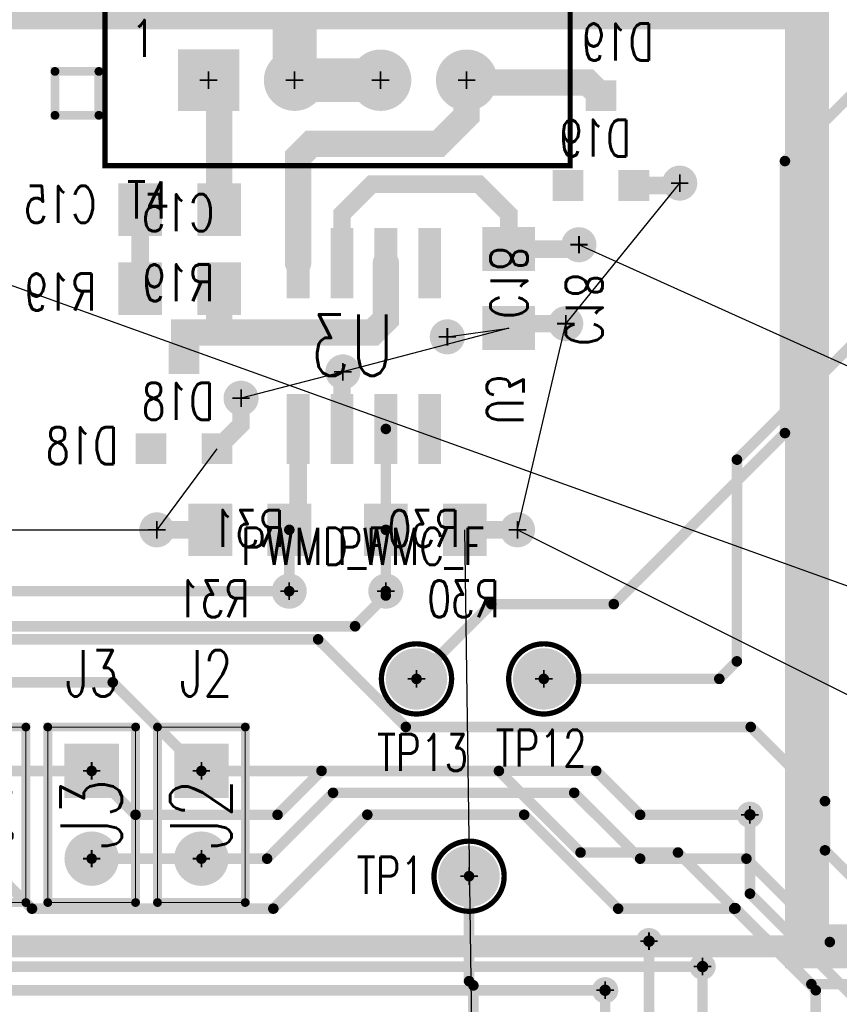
# Model space of a CAD drawing. Extents: x -4.8 to 11.7, y -3.6 to 8.1.
# Tile 33 of 53: x 1.7 to 2.6, y 1.9 to 3.1. Entities that reach past the tile are written whole.
import ezdxf

# ---------------------------------------------------------------- set-up
doc = ezdxf.new("R2010")
doc.units = 0
for name, pattern in [('SIG_1', [2, 1, 1]), ('SIG_104', [2, 1, 1]), ('SIG_120', [2, 1, 1]), ('SIG_121', [2, 1, 1]), ('SIG_125', [2, 1, 1]), ('SIG_127', [2, 1, 1]), ('SIG_128', [2, 1, 1]), ('SIG_129', [2, 1, 1]), ('SIG_151', [2, 1, 1]), ('SIG_152', [2, 1, 1]), ('SIG_20', [2, 1, 1]), ('SIG_21', [2, 1, 1]), ('SIG_22', [2, 1, 1]), ('SIG_23', [2, 1, 1]), ('SIG_25', [2, 1, 1]), ('SIG_26', [2, 1, 1]), ('SIG_41', [2, 1, 1]), ('SIG_44', [2, 1, 1]), ('SIG_50', [2, 1, 1]), ('SIG_52', [2, 1, 1])]:
    doc.linetypes.add(name, pattern=pattern)
for name, color, linetype in [('2D_LINE_02', 231, 'CONTINUOUS'), ('2D_LINE_03', 112, 'CONTINUOUS'), ('DRIL_NPLTE_THRU_01', 16, 'CONTINUOUS'), ('DRIL_NPLTE_THRU_04', 176, 'CONTINUOUS'), ('DRIL_PLTE_THRU_01', 16, 'CONTINUOUS'), ('DRIL_PLTE_THRU_04', 176, 'CONTINUOUS'), ('DRIL_SYMBOL', 254, 'CONTINUOUS'), ('LINK_00', 2, 'CONTINUOUS'), ('PADS_BOT', 5, 'CONTINUOUS'), ('PADS_INNER', 1, 'CONTINUOUS'), ('PADS_TOP', 1, 'CONTINUOUS'), ('PART_NAME_123', 255, 'CONTINUOUS'), ('PART_NAME_124', 6, 'CONTINUOUS'), ('PART_NAME_129', 2, 'CONTINUOUS'), ('PART_NAME_130', 106, 'CONTINUOUS'), ('PART_TOP_2DLINE_123', 255, 'CONTINUOUS'), ('PART_TOP_2DLINE_129', 2, 'CONTINUOUS'), ('PART_TOP_COPPER_123', 255, 'CONTINUOUS'), ('PART_TOP_TEXT_129', 2, 'CONTINUOUS'), ('TRACE_01', 1, 'CONTINUOUS'), ('TRACE_04', 5, 'CONTINUOUS'), ('VIAPTS', 56, 'CONTINUOUS')]:
    doc.layers.add(name, color=color, linetype=linetype)
doc.styles.add('W0$001', font='simplex', dxfattribs={"width": 0.75})
doc.styles.add('W0$006', font='simplex', dxfattribs={"width": 0.75})
doc.styles.add('W0$008', font='simplex', dxfattribs={"width": 0.75})

# ---------------------------------------------------------------- blocks, each defined once
blk = doc.blocks.new('DRAWING_169')
at = {"layer": '2D_LINE_03', "const_width": 0.025}
blk.add_lwpolyline([(0.02, 0), (-1.2255, 0), (-1.2255, 0.95), (3.2, 0.95), (3.2, 0.85), (4.1, 0.85), (4.1, 0.4), (4.15, 0.4), (4.15, -1.145), (3.74, -1.145), (3.74, 0.45), (0.02, 0.45)], close=True, dxfattribs=at)
blk = doc.blocks.new('SMOOTH_0$05')
at = {"const_width": 0.025}
blk.add_lwpolyline([(-0.0125, 0, 1), (0.0125, 0, 1)], format="xyb", close=True, dxfattribs=at)
blk = doc.blocks.new('DRAWING_276')
at = {"layer": '2D_LINE_02', "const_width": 0.05}
blk.add_lwpolyline([(0.0746, 0.0502), (4.145, 0.0502), (4.145, -0.675), (3.4351, -0.675), (3.4351, -0.9951), (3.57, -0.9951), (3.57, -4.45), (2.89, -4.45), (2.89, -3.38), (0.0746, -3.38)], close=True, dxfattribs=at)
at = {"layer": '2D_LINE_02'}
for p in [(2.89, -3.38), (2.89, -4.45)]:
    blk.add_blockref('SMOOTH_0$05', p, dxfattribs=at)
blk = doc.blocks.new('DRIL_HOLE_0')
blk.add_lwpolyline([(0, 0, 1), (0, 0, 1)], format="xyb", close=True)
blk = doc.blocks.new('PAD_0')
blk.add_lwpolyline([(0, 0, 1), (0, 0, 1)], format="xyb", close=True)
blk = doc.blocks.new('PAD_13')
at = {"const_width": 0.035}
blk.add_lwpolyline([(-0.0175, 0), (0.0175, 0)], dxfattribs=at)
blk = doc.blocks.new('STK_BOT_24')
at = {"layer": 'DRIL_NPLTE_THRU_01'}
blk.add_blockref('DRIL_HOLE_0', (0, 0), dxfattribs=at)
at = {"layer": 'DRIL_NPLTE_THRU_04'}
blk.add_blockref('DRIL_HOLE_0', (0, 0), dxfattribs=at)
at = {"layer": 'PADS_BOT'}
blk.add_blockref('PAD_13', (0, 0), dxfattribs=at)
at = {"layer": 'PADS_INNER'}
blk.add_blockref('PAD_0', (0, 0), dxfattribs=at)
at = {"layer": 'PADS_TOP'}
blk.add_blockref('PAD_0', (0, 0), dxfattribs=at)
blk = doc.blocks.new('SYM_BOT_18')
for p in [(0, 0.05), (-0.0375, -0.0525), (0.0375, -0.0525)]:
    blk.add_blockref('STK_BOT_24', p)
blk = doc.blocks.new('PART_BOT_10')
blk.add_blockref('SYM_BOT_18', (0, 0))
at = {"layer": 'PART_NAME_124', "style": 'W0$006', "width": 0.75}
blk.add_text('D19', height=0.042, dxfattribs=at).set_placement((-0.06, 0.09))
at = {"layer": 'PART_NAME_130', "style": 'W0$001', "width": 0.75}
blk.add_text('D19', height=0.042, dxfattribs=at).set_placement((-0.0343, -0.0195))
blk = doc.blocks.new('PAD_2')
at = {"const_width": 0.05}
blk.add_lwpolyline([(-0.03, 0), (0.03, 0)], dxfattribs=at)
blk = doc.blocks.new('STK_BOT_29')
at = {"layer": 'DRIL_NPLTE_THRU_01'}
blk.add_blockref('DRIL_HOLE_0', (0, 0), dxfattribs=at)
at = {"layer": 'DRIL_NPLTE_THRU_04'}
blk.add_blockref('DRIL_HOLE_0', (0, 0), dxfattribs=at)
at = {"layer": 'PADS_BOT', "rotation": 90}
blk.add_blockref('PAD_2', (0, 0), dxfattribs=at)
at = {"layer": 'PADS_INNER'}
blk.add_blockref('PAD_0', (0, 0), dxfattribs=at)
at = {"layer": 'PADS_TOP'}
blk.add_blockref('PAD_0', (0, 0), dxfattribs=at)
blk = doc.blocks.new('SYM_BOT_27')
for p in [(-0.045, 0), (0.045, 0)]:
    blk.add_blockref('STK_BOT_29', p)
blk = doc.blocks.new('PART_BOT_19')
blk.add_blockref('SYM_BOT_27', (0, 0))
at = {"layer": 'PART_NAME_124', "style": 'W0$006', "width": 0.75}
blk.add_text('R19', height=0.042, rotation=180, dxfattribs=at).set_placement((-0.095, 0.025))
at = {"layer": 'PART_NAME_130', "style": 'W0$001', "width": 0.75}
blk.add_text('R19', height=0.042, rotation=180, dxfattribs=at).set_placement((0.0393, 0.0145))
blk = doc.blocks.new('SYM_BOT_20')
for p in [(-0.045, 0), (0.045, 0)]:
    blk.add_blockref('STK_BOT_29', p)
blk = doc.blocks.new('PART_BOT_32')
blk.add_blockref('SYM_BOT_20', (0, 0))
at = {"layer": 'PART_NAME_124', "style": 'W0$006', "width": 0.75}
blk.add_text('C15', height=0.042, rotation=180, dxfattribs=at).set_placement((-0.095, 0.015))
at = {"layer": 'PART_NAME_130', "style": 'W0$001', "width": 0.75}
blk.add_text('C15', height=0.042, rotation=180, dxfattribs=at).set_placement((0.0393, 0.0245))
blk = doc.blocks.new('PART_BOT_34')
blk.add_blockref('SYM_BOT_18', (0, 0))
at = {"layer": 'PART_NAME_124', "style": 'W0$006', "width": 0.75}
blk.add_text('D18', height=0.042, dxfattribs=at).set_placement((0.075, -0.07))
at = {"layer": 'PART_NAME_130', "style": 'W0$001', "width": 0.75}
blk.add_text('D18', height=0.042, dxfattribs=at).set_placement((-0.0343, -0.0195))
blk = doc.blocks.new('SMOOTH_0$001')
at = {"const_width": 0.0005}
blk.add_lwpolyline([(-0.00025, 0, 1), (0.00025, 0, 1)], format="xyb", close=True, dxfattribs=at)
blk = doc.blocks.new('SMOOTH_0$01')
at = {"const_width": 0.005}
blk.add_lwpolyline([(-0.0025, 0, 1), (0.0025, 0, 1)], format="xyb", close=True, dxfattribs=at)
blk = doc.blocks.new('SMOOTH_0$006')
at = {"const_width": 0.003}
blk.add_lwpolyline([(-0.0015, 0, 1), (0.0015, 0, 1)], format="xyb", close=True, dxfattribs=at)
blk = doc.blocks.new('PART_BODY_TOP_180')
at = {"layer": 'PART_TOP_2DLINE_123', "const_width": 0.006}
blk.add_lwpolyline([(-0.265, 0.245), (0.265, 0.245), (0.265, -0.245), (-0.265, -0.245)], close=True, dxfattribs=at)
at = {"layer": 'PART_TOP_2DLINE_129', "const_width": 0.001}
blk.add_lwpolyline([(-0.265, 0.245), (0.265, 0.245), (0.265, -0.245), (-0.265, -0.245)], close=True, dxfattribs=at)
at = {"layer": 'PART_TOP_COPPER_123', "const_width": 0.01}
blk.add_lwpolyline([(-0.322, -0.1375), (-0.272, -0.1375), (-0.272, -0.1875), (-0.322, -0.1875)], close=True, dxfattribs=at)
at = {"layer": 'PART_TOP_2DLINE_123'}
for p in [(-0.265, 0.245), (0.265, 0.245), (-0.265, -0.245), (0.265, -0.245)]:
    blk.add_blockref('SMOOTH_0$006', p, dxfattribs=at)
at = {"layer": 'PART_TOP_2DLINE_129'}
for p in [(-0.265, 0.245), (0.265, 0.245), (-0.265, -0.245), (0.265, -0.245)]:
    blk.add_blockref('SMOOTH_0$001', p, dxfattribs=at)
at = {"layer": 'PART_TOP_COPPER_123'}
for p in [(-0.322, -0.1375), (-0.272, -0.1375), (-0.322, -0.1875), (-0.272, -0.1875)]:
    blk.add_blockref('SMOOTH_0$01', p, dxfattribs=at)
at = {"layer": 'PART_TOP_TEXT_129', "style": 'W0$001', "width": 0.75}
blk.add_text('1', height=0.042, dxfattribs=at).set_placement((-0.235, -0.1209))
blk = doc.blocks.new('DRIL_SYMBOL_0$04')
at = {"layer": 'DRIL_SYMBOL', "const_width": 0.002}
for points in [[(-0.01, 0), (0.01, 0)], [(0, -0.01), (0, 0.01)]]:
    blk.add_lwpolyline(points, dxfattribs=at)
blk = doc.blocks.new('DRIL_HOLE_0$04')
at = {"const_width": 0.02}
blk.add_lwpolyline([(-0.01, 0, 1), (0.01, 0, 1)], format="xyb", close=True, dxfattribs=at)
blk.add_blockref('DRIL_SYMBOL_0$04', (0, 0))
blk = doc.blocks.new('PAD_3')
at = {"const_width": 0.035}
blk.add_lwpolyline([(0, -0.0175, 1), (0, 0.0175, 1)], format="xyb", close=True, dxfattribs=at)
blk = doc.blocks.new('PAD_23')
at = {"const_width": 0.07}
blk.add_lwpolyline([(-0.035, 0), (0.035, 0)], dxfattribs=at)
blk = doc.blocks.new('STK_TOP_17')
at = {"layer": 'DRIL_PLTE_THRU_01'}
blk.add_blockref('DRIL_HOLE_0$04', (0, 0), dxfattribs=at)
at = {"layer": 'DRIL_PLTE_THRU_04'}
blk.add_blockref('DRIL_HOLE_0$04', (0, 0), dxfattribs=at)
at = {"layer": 'PADS_BOT'}
blk.add_blockref('PAD_23', (0, 0), dxfattribs=at)
at = {"layer": 'PADS_INNER'}
blk.add_blockref('PAD_3', (0, 0), dxfattribs=at)
at = {"layer": 'PADS_TOP'}
blk.add_blockref('PAD_23', (0, 0), dxfattribs=at)
blk = doc.blocks.new('STK_TOP_16')
at = {"layer": 'DRIL_PLTE_THRU_01'}
blk.add_blockref('DRIL_HOLE_0$04', (0, 0), dxfattribs=at)
at = {"layer": 'DRIL_PLTE_THRU_04'}
blk.add_blockref('DRIL_HOLE_0$04', (0, 0), dxfattribs=at)
at = {"layer": 'PADS_BOT'}
blk.add_blockref('PAD_3', (0, 0), dxfattribs=at)
at = {"layer": 'PADS_INNER'}
blk.add_blockref('PAD_3', (0, 0), dxfattribs=at)
at = {"layer": 'PADS_TOP'}
blk.add_blockref('PAD_3', (0, 0), dxfattribs=at)
blk = doc.blocks.new('SYM_TOP_13')
for name, p in [('PART_BODY_TOP_180', (0, 0)), ('STK_TOP_16', (-0.147, 0.1475)), ('STK_TOP_16', (-0.049, 0.1475)), ('STK_TOP_16', (0.049, 0.1475)), ('STK_TOP_16', (0.147, 0.1475)), ('STK_TOP_17', (-0.147, -0.1475)), ('STK_TOP_16', (-0.049, -0.1475)), ('STK_TOP_16', (0.049, -0.1475)), ('STK_TOP_16', (0.147, -0.1475))]:
    blk.add_blockref(name, p)
blk = doc.blocks.new('PART_TOP_35')
blk.add_blockref('SYM_TOP_13', (0, 0))
at = {"layer": 'PART_NAME_123', "style": 'W0$006', "width": 0.75}
blk.add_text('T4', height=0.042, dxfattribs=at).set_placement((-0.24, -0.305))
at = {"layer": 'PART_NAME_129', "style": 'W0$001', "width": 0.75}
blk.add_text('T4', height=0.07, dxfattribs=at).set_placement((-0.035, -0.03))
blk = doc.blocks.new('PAD_25')
at = {"const_width": 0.026}
blk.add_lwpolyline([(-0.04, 0), (0.04, 0)], dxfattribs=at)
blk = doc.blocks.new('STK_BOT_14')
at = {"layer": 'DRIL_NPLTE_THRU_01'}
blk.add_blockref('DRIL_HOLE_0', (0, 0), dxfattribs=at)
at = {"layer": 'DRIL_NPLTE_THRU_04'}
blk.add_blockref('DRIL_HOLE_0', (0, 0), dxfattribs=at)
at = {"layer": 'PADS_BOT'}
blk.add_blockref('PAD_25', (0, 0), dxfattribs=at)
at = {"layer": 'PADS_INNER'}
blk.add_blockref('PAD_0', (0, 0), dxfattribs=at)
at = {"layer": 'PADS_TOP'}
blk.add_blockref('PAD_0', (0, 0), dxfattribs=at)
blk = doc.blocks.new('SYM_BOT_11')
for p in [(-0.095, 0.075), (0.094, 0.075), (-0.095, 0.025), (0.094, 0.025), (-0.095, -0.025), (0.094, -0.025), (-0.095, -0.075), (0.094, -0.075)]:
    blk.add_blockref('STK_BOT_14', p)
blk = doc.blocks.new('PART_BOT_37')
blk.add_blockref('SYM_BOT_11', (0, 0))
at = {"layer": 'PART_NAME_124', "style": 'W0$006', "width": 0.75}
blk.add_text('U3', height=0.042, dxfattribs=at).set_placement((-0.09, 0.14))
at = {"layer": 'PART_NAME_130', "style": 'W0$001', "width": 0.75}
blk.add_text('U3', height=0.07, rotation=270, dxfattribs=at).set_placement((-0.0345, 0.0343))
blk = doc.blocks.new('PART_BOT_57')
blk.add_blockref('SYM_BOT_20', (0, 0))
at = {"layer": 'PART_NAME_124', "style": 'W0$006', "width": 0.75}
blk.add_text('C18', height=0.042, dxfattribs=at).set_placement((-0.065, 0.065))
at = {"layer": 'PART_NAME_130', "style": 'W0$001', "width": 0.75}
blk.add_text('C18', height=0.042, dxfattribs=at).set_placement((-0.0345, -0.0207))
blk = doc.blocks.new('PART_BOT_81')
blk.add_blockref('SYM_BOT_27', (0, 0))
at = {"layer": 'PART_NAME_124', "style": 'W0$006', "width": 0.75}
blk.add_text('R30', height=0.042, dxfattribs=at).set_placement((-0.0847, -0.0997))
at = {"layer": 'PART_NAME_130', "style": 'W0$001', "width": 0.75}
blk.add_text('R30', height=0.042, dxfattribs=at).set_placement((-0.0393, -0.0195))
blk = doc.blocks.new('PART_BOT_82')
blk.add_blockref('SYM_BOT_27', (0, 0))
at = {"layer": 'PART_NAME_124', "style": 'W0$006', "width": 0.75}
blk.add_text('R31', height=0.042, rotation=180, dxfattribs=at).set_placement((-0.0003, 0.0997))
at = {"layer": 'PART_NAME_130', "style": 'W0$001', "width": 0.75}
blk.add_text('R31', height=0.042, rotation=180, dxfattribs=at).set_placement((0.0393, 0.0195))
blk = doc.blocks.new('PART_BODY_TOP_184')
at = {"layer": 'PART_TOP_2DLINE_123', "const_width": 0.006}
blk.add_lwpolyline([(-0.04, 0, 1), (0.04, 0, 1)], format="xyb", close=True, dxfattribs=at)
blk = doc.blocks.new('DRIL_SYMBOL_0$043')
at = {"layer": 'DRIL_SYMBOL', "const_width": 0.002}
for points in [[(-0.01, 0), (0.01, 0)], [(0, -0.01), (0, 0.01)]]:
    blk.add_lwpolyline(points, dxfattribs=at)
blk = doc.blocks.new('DRIL_HOLE_0$043')
at = {"const_width": 0.0215}
blk.add_lwpolyline([(-0.01075, 0, 1), (0.01075, 0, 1)], format="xyb", close=True, dxfattribs=at)
blk.add_blockref('DRIL_SYMBOL_0$043', (0, 0))
blk = doc.blocks.new('STK_TOP_23')
at = {"layer": 'DRIL_PLTE_THRU_01'}
blk.add_blockref('DRIL_HOLE_0$043', (0, 0), dxfattribs=at)
at = {"layer": 'DRIL_PLTE_THRU_04'}
blk.add_blockref('DRIL_HOLE_0$043', (0, 0), dxfattribs=at)
at = {"layer": 'PADS_BOT'}
blk.add_blockref('PAD_3', (0, 0), dxfattribs=at)
at = {"layer": 'PADS_INNER'}
blk.add_blockref('PAD_3', (0, 0), dxfattribs=at)
at = {"layer": 'PADS_TOP'}
blk.add_blockref('PAD_3', (0, 0), dxfattribs=at)
blk = doc.blocks.new('SYM_TOP_17')
for name in ['PART_BODY_TOP_184', 'STK_TOP_23']:
    blk.add_blockref(name, (0, 0))
blk = doc.blocks.new('PART_TOP_88')
blk.add_blockref('SYM_TOP_17', (0, 0))
at = {"layer": 'PART_NAME_123', "style": 'W0$006', "width": 0.75}
blk.add_text('TP12', height=0.042, rotation=270, dxfattribs=at).set_placement((-0.1, 0.055))
blk = doc.blocks.new('PART_TOP_89')
blk.add_blockref('SYM_TOP_17', (0, 0))
at = {"layer": 'PART_NAME_123', "style": 'W0$006', "width": 0.75}
blk.add_text('TP13', height=0.042, rotation=270, dxfattribs=at).set_placement((-0.1049, 0.0451))
blk = doc.blocks.new('PART_BODY_TOP_208')
at = {"layer": 'PART_TOP_2DLINE_123', "const_width": 0.01}
blk.add_lwpolyline([(-0.05, -0.05), (-0.05, 0.05), (0.15, 0.05), (0.15, -0.05), (-0.05, -0.05)], dxfattribs=at)
at = {"layer": 'PART_TOP_2DLINE_129', "const_width": 0.001}
blk.add_lwpolyline([(-0.05, -0.05), (-0.05, 0.05), (0.15, 0.05), (0.15, -0.05), (-0.05, -0.05)], dxfattribs=at)
at = {"layer": 'PART_TOP_2DLINE_123'}
for p in [(-0.05, 0.05), (0.15, 0.05), (-0.05, -0.05), (-0.05, -0.05), (0.15, -0.05)]:
    blk.add_blockref('SMOOTH_0$01', p, dxfattribs=at)
at = {"layer": 'PART_TOP_2DLINE_129'}
for p in [(-0.05, 0.05), (0.15, 0.05), (-0.05, -0.05), (-0.05, -0.05), (0.15, -0.05)]:
    blk.add_blockref('SMOOTH_0$001', p, dxfattribs=at)
blk = doc.blocks.new('DRIL_SYMBOL_0$042')
at = {"layer": 'DRIL_SYMBOL', "const_width": 0.002}
for points in [[(-0.01, 0), (0.01, 0)], [(0, -0.01), (0, 0.01)]]:
    blk.add_lwpolyline(points, dxfattribs=at)
blk = doc.blocks.new('DRIL_HOLE_0$042')
at = {"const_width": 0.021}
blk.add_lwpolyline([(-0.0105, 0, 1), (0.0105, 0, 1)], format="xyb", close=True, dxfattribs=at)
blk.add_blockref('DRIL_SYMBOL_0$042', (0, 0))
blk = doc.blocks.new('PAD_75')
at = {"const_width": 0.031}
blk.add_lwpolyline([(0, -0.0155, 1), (0, 0.0155, 1)], format="xyb", close=True, dxfattribs=at)
blk = doc.blocks.new('PAD_76')
at = {"const_width": 0.062}
blk.add_lwpolyline([(-0.031, 0), (0.031, 0)], dxfattribs=at)
blk = doc.blocks.new('STK_TOP_53')
at = {"layer": 'DRIL_PLTE_THRU_01'}
blk.add_blockref('DRIL_HOLE_0$042', (0, 0), dxfattribs=at)
at = {"layer": 'DRIL_PLTE_THRU_04'}
blk.add_blockref('DRIL_HOLE_0$042', (0, 0), dxfattribs=at)
at = {"layer": 'PADS_BOT'}
blk.add_blockref('PAD_76', (0, 0), dxfattribs=at)
at = {"layer": 'PADS_INNER'}
blk.add_blockref('PAD_75', (0, 0), dxfattribs=at)
at = {"layer": 'PADS_TOP'}
blk.add_blockref('PAD_76', (0, 0), dxfattribs=at)
blk = doc.blocks.new('STK_TOP_54')
at = {"layer": 'DRIL_PLTE_THRU_01'}
blk.add_blockref('DRIL_HOLE_0$042', (0, 0), dxfattribs=at)
at = {"layer": 'DRIL_PLTE_THRU_04'}
blk.add_blockref('DRIL_HOLE_0$042', (0, 0), dxfattribs=at)
at = {"layer": 'PADS_BOT'}
blk.add_blockref('PAD_75', (0, 0), dxfattribs=at)
at = {"layer": 'PADS_INNER'}
blk.add_blockref('PAD_75', (0, 0), dxfattribs=at)
at = {"layer": 'PADS_TOP'}
blk.add_blockref('PAD_75', (0, 0), dxfattribs=at)
blk = doc.blocks.new('SYM_TOP_41')
for name, p in [('PART_BODY_TOP_208', (0, 0)), ('STK_TOP_53', (0, 0)), ('STK_TOP_54', (0.1, 0))]:
    blk.add_blockref(name, p)
blk = doc.blocks.new('PART_TOP_174')
blk.add_blockref('SYM_TOP_41', (0, 0))
at = {"layer": 'PART_NAME_123', "style": 'W0$008', "width": 0.75}
blk.add_text('J2', height=0.0525, rotation=90, dxfattribs=at).set_placement((-0.085, -0.025))
at = {"layer": 'PART_NAME_129', "style": 'W0$001', "width": 0.75}
blk.add_text('J2', height=0.07, rotation=180, dxfattribs=at).set_placement((0.0897, 0.0345))
blk = doc.blocks.new('PART_TOP_176')
blk.add_blockref('SYM_TOP_41', (0, 0))
at = {"layer": 'PART_NAME_123', "style": 'W0$008', "width": 0.75}
blk.add_text('J3', height=0.0525, rotation=90, dxfattribs=at).set_placement((-0.085, -0.03))
at = {"layer": 'PART_NAME_129', "style": 'W0$001', "width": 0.75}
blk.add_text('J3', height=0.07, rotation=180, dxfattribs=at).set_placement((0.0897, 0.0345))
blk = doc.blocks.new('PART_TOP_177')
blk.add_blockref('SYM_TOP_41', (0, 0))
at = {"layer": 'PART_NAME_123', "style": 'W0$008', "width": 0.75}
blk.add_text('J4', height=0.0525, rotation=90, dxfattribs=at).set_placement((-0.08, -0.03))
at = {"layer": 'PART_NAME_129', "style": 'W0$001', "width": 0.75}
blk.add_text('J4', height=0.07, rotation=180, dxfattribs=at).set_placement((0.0897, 0.0345))
blk = doc.blocks.new('DRIL_SYMBOL_0$02')
at = {"layer": 'DRIL_SYMBOL', "const_width": 0.002}
for points in [[(-0.01, 0), (0.01, 0)], [(0, -0.01), (0, 0.01)]]:
    blk.add_lwpolyline(points, dxfattribs=at)
blk = doc.blocks.new('DRIL_HOLE_0$02')
at = {"const_width": 0.01}
blk.add_lwpolyline([(-0.005, 0, 1), (0.005, 0, 1)], format="xyb", close=True, dxfattribs=at)
blk.add_blockref('DRIL_SYMBOL_0$02', (0, 0))
blk = doc.blocks.new('PAD_65')
at = {"const_width": 0.02}
blk.add_lwpolyline([(0, -0.01, 1), (0, 0.01, 1)], format="xyb", close=True, dxfattribs=at)
blk = doc.blocks.new('STK_TOP_52')
at = {"layer": 'DRIL_PLTE_THRU_01'}
blk.add_blockref('DRIL_HOLE_0$02', (0, 0), dxfattribs=at)
at = {"layer": 'DRIL_PLTE_THRU_04'}
blk.add_blockref('DRIL_HOLE_0$02', (0, 0), dxfattribs=at)
at = {"layer": 'PADS_BOT'}
blk.add_blockref('PAD_65', (0, 0), dxfattribs=at)
at = {"layer": 'PADS_INNER'}
blk.add_blockref('PAD_65', (0, 0), dxfattribs=at)
at = {"layer": 'PADS_TOP'}
blk.add_blockref('PAD_65', (0, 0), dxfattribs=at)
blk = doc.blocks.new('SYM_TOP_40')
blk.add_blockref('STK_TOP_52', (0, 0))
blk = doc.blocks.new('PART_TOP_208')
blk.add_blockref('SYM_TOP_40', (0, 0))
at = {"layer": 'PART_NAME_123', "style": 'W0$006', "width": 0.75}
blk.add_text('PWMC_F', height=0.042, dxfattribs=at).set_placement((-0.055, 0.03))
blk = doc.blocks.new('PART_TOP_209')
blk.add_blockref('SYM_TOP_40', (0, 0))
at = {"layer": 'PART_NAME_123', "style": 'W0$006', "width": 0.75}
blk.add_text('PWMD_F', height=0.042, dxfattribs=at).set_placement((-0.055, 0.03))
blk = doc.blocks.new('PART_TOP_227')
blk.add_blockref('SYM_TOP_17', (0, 0))
at = {"layer": 'PART_NAME_123', "style": 'W0$006', "width": 0.75}
blk.add_text('TP1', height=0.042, dxfattribs=at).set_placement((-0.1281, -0.0199))
blk = doc.blocks.new('SMOOTH_0$02')
at = {"const_width": 0.01}
blk.add_lwpolyline([(-0.005, 0, 1), (0.005, 0, 1)], format="xyb", close=True, dxfattribs=at)
blk = doc.blocks.new('SMOOTH_0$012')
at = {"const_width": 0.006}
blk.add_lwpolyline([(-0.003, 0, 1), (0.003, 0, 1)], format="xyb", close=True, dxfattribs=at)
blk = doc.blocks.new('SMOOTH_0$03')
at = {"const_width": 0.015}
blk.add_lwpolyline([(-0.0075, 0, 1), (0.0075, 0, 1)], format="xyb", close=True, dxfattribs=at)
blk = doc.blocks.new('TRACE_224')
at = {"layer": 'TRACE_04', "linetype": 'SIG_25', "const_width": 0.03}
blk.add_lwpolyline([(2.2007, 2.9845), (2.2027, 2.9845)], dxfattribs=at)
at = {"layer": 'TRACE_04'}
for p in [(2.2007, 2.9845), (2.2027, 2.9845)]:
    blk.add_blockref('SMOOTH_0$03', p, dxfattribs=at)
blk = doc.blocks.new('TRACE_226')
at = {"layer": 'TRACE_04', "linetype": 'SIG_25', "const_width": 0.03}
blk.add_lwpolyline([(2.2007, 2.9845), (2.2027, 2.987)], dxfattribs=at)
at = {"layer": 'TRACE_04'}
for p in [(2.2007, 2.9845), (2.2027, 2.987)]:
    blk.add_blockref('SMOOTH_0$03', p, dxfattribs=at)
blk = doc.blocks.new('TRACE_216')
at = {"layer": 'TRACE_04', "linetype": 'SIG_25', "const_width": 0.03}
blk.add_lwpolyline([(2.2027, 2.9845), (2.3407, 2.9845), (2.3557, 2.9695)], dxfattribs=at)
at = {"layer": 'TRACE_04'}
for p in [(2.2027, 2.9845), (2.3407, 2.9845), (2.3557, 2.9695)]:
    blk.add_blockref('SMOOTH_0$03', p, dxfattribs=at)
blk = doc.blocks.new('TRACE_222')
at = {"layer": 'TRACE_04', "linetype": 'SIG_25', "const_width": 0.03}
blk.add_lwpolyline([(2.2027, 2.9845), (2.2027, 2.987)], dxfattribs=at)
at = {"layer": 'TRACE_04'}
for p in [(2.2027, 2.987), (2.2027, 2.9845)]:
    blk.add_blockref('SMOOTH_0$03', p, dxfattribs=at)
blk = doc.blocks.new('TRACE_218')
at = {"layer": 'TRACE_01', "linetype": 'SIG_25', "const_width": 0.03}
blk.add_lwpolyline([(2.2007, 2.975), (2.2027, 2.977), (2.2027, 2.987)], dxfattribs=at)
at = {"layer": 'TRACE_01'}
for p in [(2.2027, 2.987), (2.2007, 2.975), (2.2027, 2.977)]:
    blk.add_blockref('SMOOTH_0$03', p, dxfattribs=at)
blk = doc.blocks.new('TRACE_220')
at = {"layer": 'TRACE_01', "linetype": 'SIG_25', "const_width": 0.03}
blk.add_lwpolyline([(2.2007, 2.975), (2.2027, 2.987)], dxfattribs=at)
at = {"layer": 'TRACE_01'}
for p in [(2.2027, 2.987), (2.2007, 2.975)]:
    blk.add_blockref('SMOOTH_0$03', p, dxfattribs=at)
blk = doc.blocks.new('DRIL_SYMBOL_0$018')
at = {"layer": 'DRIL_SYMBOL', "const_width": 0.002}
for points in [[(-0.01, 0), (0.01, 0)], [(0, -0.01), (0, 0.01)]]:
    blk.add_lwpolyline(points, dxfattribs=at)
blk = doc.blocks.new('DRIL_HOLE_0$018')
at = {"const_width": 0.009}
blk.add_lwpolyline([(-0.0045, 0, 1), (0.0045, 0, 1)], format="xyb", close=True, dxfattribs=at)
blk.add_blockref('DRIL_SYMBOL_0$018', (0, 0))
blk = doc.blocks.new('STK_TOP_4')
at = {"layer": 'DRIL_PLTE_THRU_01'}
blk.add_blockref('DRIL_HOLE_0$018', (0, 0), dxfattribs=at)
at = {"layer": 'DRIL_PLTE_THRU_04'}
blk.add_blockref('DRIL_HOLE_0$018', (0, 0), dxfattribs=at)
at = {"layer": 'PADS_BOT'}
blk.add_blockref('PAD_65', (0, 0), dxfattribs=at)
at = {"layer": 'PADS_INNER'}
blk.add_blockref('PAD_65', (0, 0), dxfattribs=at)
at = {"layer": 'PADS_TOP'}
blk.add_blockref('PAD_65', (0, 0), dxfattribs=at)
blk = doc.blocks.new('SYM_TOP_3')
blk.add_blockref('STK_TOP_4', (0, 0))
blk = doc.blocks.new('DRIL_SYMBOL_0$013')
at = {"layer": 'DRIL_SYMBOL', "const_width": 0.002}
for points in [[(-0.01, 0), (0.01, 0)], [(0, -0.01), (0, 0.01)]]:
    blk.add_lwpolyline(points, dxfattribs=at)
blk = doc.blocks.new('DRIL_HOLE_0$013')
at = {"const_width": 0.0065}
blk.add_lwpolyline([(-0.00325, 0, 1), (0.00325, 0, 1)], format="xyb", close=True, dxfattribs=at)
blk.add_blockref('DRIL_SYMBOL_0$013', (0, 0))
blk = doc.blocks.new('PAD_180')
at = {"const_width": 0.015}
blk.add_lwpolyline([(0, -0.0075, 1), (0, 0.0075, 1)], format="xyb", close=True, dxfattribs=at)
blk = doc.blocks.new('STK_TOP_5')
at = {"layer": 'DRIL_PLTE_THRU_01'}
blk.add_blockref('DRIL_HOLE_0$013', (0, 0), dxfattribs=at)
at = {"layer": 'DRIL_PLTE_THRU_04'}
blk.add_blockref('DRIL_HOLE_0$013', (0, 0), dxfattribs=at)
at = {"layer": 'PADS_BOT'}
blk.add_blockref('PAD_180', (0, 0), dxfattribs=at)
at = {"layer": 'PADS_INNER'}
blk.add_blockref('PAD_180', (0, 0), dxfattribs=at)
at = {"layer": 'PADS_TOP'}
blk.add_blockref('PAD_180', (0, 0), dxfattribs=at)
blk = doc.blocks.new('SYM_TOP_4')
blk.add_blockref('STK_TOP_5', (0, 0))

msp = doc.modelspace()

# ---------------------------------------------------------------- linework, layer by layer
at = {"layer": 'LINK_00', "linetype": 'SIG_1'}
for p, q in [((2.3157, 2.7095), (2.4455, 2.8697)), ((2.2607, 2.4745), (2.3157, 2.7095)), ((2.2507, 2.7045), (2.0617, 2.6545)), ((2.1807, 2.6945), (2.2507, 2.7045)), ((2.0617, 2.6545), (1.9457, 2.6245)), ((1.9182, 2.567), (1.8497, 2.4745)), ((1.5307, 2.4745), (1.8497, 2.4745)), ((2.2106, 1.7546), (2.2007, 2.4745)), ((2.2607, 2.4745), (3.3, 1.955))]:
    msp.add_line(p, q, dxfattribs=at)
at = {"layer": 'LINK_00', "linetype": 'SIG_20'}
for q in [(2.3307, 2.7995), (1.5705, 2.7937)]:
    msp.add_line((5.3355, 1.4397), q, dxfattribs=at)
at = {"layer": 'TRACE_01', "linetype": 'SIG_44', "const_width": 0.012}
msp.add_lwpolyline([(2.2906, 2.3046), (2.4906, 2.3046), (2.5106, 2.3246), (2.5107, 2.5545), (2.7307, 2.7745)], dxfattribs=at)
at = {"layer": 'TRACE_01', "linetype": 'SIG_125', "const_width": 0.012}
msp.add_lwpolyline([(2.65, 2.07), (2.6502, 2.07), (2.611, 2.1092), (2.611, 2.1652), (2.5264, 2.2498), (2.1334, 2.2498), (2.0335, 2.3497), (0.9055, 2.3497)], dxfattribs=at)
at = {"layer": 'TRACE_01', "linetype": 'SIG_120', "const_width": 0.012}
for points in [[(0.9855, 2.1997), (1.0865, 2.3007), (1.7995, 2.3007)], [(1.9005, 2.1997), (1.7995, 2.3007)]]:
    msp.add_lwpolyline(points, dxfattribs=at)
at = {"layer": 'TRACE_01', "linetype": 'SIG_121', "const_width": 0.012}
for points in [[(1.7755, 2.1997), (1.6505, 2.1997)], [(1.9873, 2.1497), (1.8255, 2.1497), (1.7755, 2.1997)], [(1.9873, 2.1497), (2.0374, 2.1998), (2.3503, 2.1998)], [(2.5255, 2.1497), (2.4004, 2.1497), (2.3503, 2.1998)]]:
    msp.add_lwpolyline(points, dxfattribs=at)
at = {"layer": 'TRACE_01', "linetype": 'SIG_50', "const_width": 0.012}
for points in [[(1.9005, 2.0997), (1.9754, 2.0997), (2.0505, 2.1748), (2.3253, 2.1748)], [(3.1105, 2.0047), (2.6165, 2.0047), (2.5215, 2.0997), (2.4004, 2.0997), (2.3253, 2.1748)], [(1.9005, 2.0997), (1.7755, 2.0997)]]:
    msp.add_lwpolyline(points, dxfattribs=at)
at = {"layer": 'TRACE_01', "linetype": 'SIG_152', "const_width": 0.012}
for points in [[(1.9825, 2.0427), (2.0896, 2.1498), (2.2683, 2.1498)], [(2.5075, 2.0427), (2.3754, 2.0427), (2.2683, 2.1498)], [(1.9825, 2.0427), (1.7075, 2.0427), (1.6505, 2.0997)], [(2.5075, 2.0427), (2.508, 2.0432), (2.509, 2.0432)], [(3.155, 1.9567), (2.5955, 1.9567), (2.509, 2.0432)]]:
    msp.add_lwpolyline(points, dxfattribs=at)
at = {"layer": 'TRACE_01', "linetype": 'SIG_129', "const_width": 0.012}
msp.add_lwpolyline([(2.3605, 1.9497), (1.2755, 1.9497), (1.2555, 1.9697), (1.2555, 2.0997)], dxfattribs=at)
at = {"layer": 'TRACE_01', "linetype": 'SIG_128', "const_width": 0.012}
msp.add_lwpolyline([(2.4715, 1.9767), (1.4225, 1.9767), (1.3905, 2.0087), (1.3905, 2.0997)], dxfattribs=at)
at = {"layer": 'TRACE_01', "linetype": 'SIG_127', "const_width": 0.012}
msp.add_lwpolyline([(2.4105, 2.0057), (1.5415, 2.0057), (1.5255, 2.0217), (1.5255, 2.0997)], dxfattribs=at)
at = {"layer": 'TRACE_04', "linetype": 'SIG_104', "const_width": 0.05}
for points in [[(1.3397, 2.987), (1.3397, 3.0889), (1.3755, 3.1247), (1.9767, 3.1247), (2.0067, 3.0947), (2.0067, 2.987)], [(2.0067, 2.987), (2.1047, 2.987)]]:
    msp.add_lwpolyline(points, dxfattribs=at)
at = {"layer": 'TRACE_04', "linetype": 'SIG_23', "const_width": 0.03}
msp.add_lwpolyline([(1.9087, 2.987), (1.9207, 2.975), (1.9207, 2.8395)], dxfattribs=at)
at = {"layer": 'TRACE_04', "linetype": 'SIG_25', "const_width": 0.03}
msp.add_lwpolyline([(2.0107, 2.7785), (2.0107, 2.8995), (2.0257, 2.9145), (2.1707, 2.9145), (2.2027, 2.9465), (2.2027, 2.9845), (2.3407, 2.9845), (2.3557, 2.9695)], dxfattribs=at)
at = {"layer": 'TRACE_04', "linetype": 'SIG_52', "const_width": 0.012}
msp.add_lwpolyline([(2.1456, 2.3046), (2.2308, 2.3898), (2.3704, 2.3898), (2.5654, 2.5848), (2.5654, 2.8948), (2.6454, 2.9748), (3.9956, 2.9748), (4.0956, 2.8748), (4.0956, 2.7746)], dxfattribs=at)
at = {"layer": 'TRACE_04', "linetype": 'SIG_20', "const_width": 0.02}
for points in [[(2.0607, 2.7785), (2.0607, 2.8345), (2.0947, 2.8685), (2.2167, 2.8685), (2.2507, 2.8345), (2.2507, 2.7945)], [(2.2507, 2.7945), (2.3257, 2.7945), (2.3307, 2.7995)]]:
    msp.add_lwpolyline(points, dxfattribs=at)
at = {"layer": 'TRACE_04', "linetype": 'SIG_1', "const_width": 0.02}
for points in [[(2.3932, 2.867), (2.4455, 2.867), (2.4455, 2.8697)], [(2.2507, 2.7045), (2.2557, 2.7095), (2.3157, 2.7095)], [(2.0607, 2.5895), (2.0607, 2.6545), (2.0617, 2.6545)], [(1.9182, 2.567), (1.9457, 2.5945), (1.9457, 2.6245)], [(1.8497, 2.4745), (1.9107, 2.4745)], [(2.2007, 2.4745), (2.2607, 2.4745)]]:
    msp.add_lwpolyline(points, dxfattribs=at)
at = {"layer": 'TRACE_04', "linetype": 'SIG_41', "const_width": 0.02}
msp.add_lwpolyline([(1.8307, 2.8395), (1.8307, 2.7495)], dxfattribs=at)
at = {"layer": 'TRACE_04', "linetype": 'SIG_26', "const_width": 0.03}
for points in [[(1.9207, 2.7495), (1.9207, 2.6995), (2.0957, 2.6995), (2.1107, 2.7145), (2.1107, 2.7785)], [(1.8807, 2.6695), (1.8807, 2.6995), (1.9207, 2.6995), (1.9207, 2.7495)]]:
    msp.add_lwpolyline(points, dxfattribs=at)
at = {"layer": 'TRACE_04', "linetype": 'SIG_22'}
for points, const_width in [([(2.0007, 2.4745), (2.0107, 2.4745), (2.0107, 2.5895)], 0.02), ([(2.0006, 2.4046), (2.0007, 2.4745)], 0.012), ([(1.3905, 2.1997), (1.3905, 2.3376), (1.4575, 2.4046), (2.0006, 2.4046)], 0.012)]:
    msp.add_lwpolyline(points, dxfattribs=dict(at, const_width=const_width))
at = {"layer": 'TRACE_04', "linetype": 'SIG_21', "const_width": 0.012}
for points in [[(2.1107, 2.5895), (2.1107, 2.4745)], [(1.5255, 2.1997), (1.5255, 2.3106), (1.5795, 2.3646), (2.0756, 2.3646), (2.1106, 2.3996), (2.1107, 2.4745)], [(2.1106, 2.4046), (2.1107, 2.4047), (2.1107, 2.4745)]]:
    msp.add_lwpolyline(points, dxfattribs=at)
at = {"layer": 'TRACE_04', "linetype": 'SIG_120', "const_width": 0.012}
msp.add_lwpolyline([(1.9005, 2.1997), (2.2395, 2.1997), (2.3325, 2.1067), (2.4435, 2.1067), (2.6005, 1.9497), (2.6005, 1.5247)], dxfattribs=at)
at = {"layer": 'TRACE_04', "linetype": 'SIG_121', "const_width": 0.012}
msp.add_lwpolyline([(2.5255, 2.1497), (2.5255, 2.0598), (2.7106, 1.8747), (2.7106, 1.8194), (2.7606, 1.7694), (2.7606, 1.7497), (2.8106, 1.6997), (2.8106, 1.6046)], dxfattribs=at)
at = {"layer": 'TRACE_04', "linetype": 'SIG_151', "const_width": 0.012}
for points in [[(2.2055, 2.0797), (2.2055, 1.9601), (2.2104, 1.9552)], [(2.1606, 1.6796), (2.1606, 1.767), (2.2104, 1.8168), (2.2104, 1.9552)]]:
    msp.add_lwpolyline(points, dxfattribs=at)
at = {"layer": 'TRACE_04', "linetype": 'SIG_127', "const_width": 0.012}
msp.add_lwpolyline([(2.4105, 2.0057), (2.4106, 2.0056), (2.4106, 1.7546)], dxfattribs=at)
at = {"layer": 'TRACE_04', "linetype": 'SIG_128', "const_width": 0.012}
msp.add_lwpolyline([(2.4106, 1.6046), (2.4715, 1.6655), (2.4715, 1.9767)], dxfattribs=at)
at = {"layer": 'TRACE_04', "linetype": 'SIG_129', "const_width": 0.012}
msp.add_lwpolyline([(2.3605, 1.9497), (2.3606, 1.9496), (2.3606, 1.8296)], dxfattribs=at)

# ---------------------------------------------------------------- block references
for name, p in [('DRAWING_276', (-0.2996, 6.4498)), ('PART_TOP_35', (2.0557, 3.1345)), ('TRACE_226', (0, 0)), ('TRACE_218', (0, 0)), ('TRACE_220', (0, 0)), ('TRACE_224', (0, 0)), ('TRACE_222', (0, 0)), ('TRACE_216', (0, 0)), ('PART_TOP_209', (2.0006, 2.4046)), ('PART_TOP_208', (2.1106, 2.4046)), ('PART_TOP_227', (2.2055, 2.0797)), ('DRAWING_169', (1.0005, 1.0497))]:
    msp.add_blockref(name, p)
at = {"xscale": -1}
for name, p in [('PART_BOT_10', (2.3557, 2.9195)), ('PART_BOT_34', (1.8807, 2.6195)), ('PART_BOT_81', (2.1557, 2.4745))]:
    msp.add_blockref(name, p, dxfattribs=at)
for name, p, rotation in [('PART_BOT_32', (1.8757, 2.8395), -180), ('PART_BOT_37', (2.0857, 2.6845), -90), ('PART_BOT_57', (2.2507, 2.7495), -90), ('PART_BOT_19', (1.8757, 2.7495), -180), ('PART_BOT_82', (1.9557, 2.4745), -180)]:
    msp.add_blockref(name, p, dxfattribs=dict(at, rotation=rotation))
for name, p, rotation in [('PART_TOP_89', (2.1456, 2.3046), 90), ('PART_TOP_88', (2.2906, 2.3046), 90), ('PART_TOP_176', (1.7755, 2.1997), 270), ('PART_TOP_174', (1.9005, 2.1997), 270), ('PART_TOP_177', (1.6505, 2.1997), 270)]:
    msp.add_blockref(name, p, dxfattribs=dict(rotation=rotation))
at = {"layer": 'TRACE_01'}
for p in [(2.5107, 2.5545), (2.0335, 2.3497), (2.5106, 2.3246), (1.7995, 2.3007), (1.7995, 2.3007), (2.2906, 2.3046), (2.4906, 2.3046), (2.1334, 2.2498), (2.5264, 2.2498), (1.7755, 2.1997), (1.7755, 2.1997), (1.9005, 2.1997), (2.0374, 2.1998), (2.3503, 2.1998), (2.3503, 2.1998), (2.0505, 2.1748), (2.3253, 2.1748), (2.3253, 2.1748), (2.611, 2.1652), (1.8255, 2.1497), (1.9873, 2.1497), (1.9873, 2.1497), (2.0896, 2.1498), (2.2683, 2.1498), (2.2683, 2.1498), (2.4004, 2.1497), (2.5255, 2.1497), (2.611, 2.1092), (1.7755, 2.0997), (1.9005, 2.0997), (1.9005, 2.0997), (1.9754, 2.0997), (2.4004, 2.0997), (2.5215, 2.0997), (1.7075, 2.0427), (1.9825, 2.0427), (1.9825, 2.0427), (2.3754, 2.0427), (2.5075, 2.0427), (2.5075, 2.0427), (2.508, 2.0432), (2.509, 2.0432), (2.509, 2.0432), (2.4105, 2.0057), (2.6165, 2.0047), (2.4715, 1.9767), (2.3605, 1.9497), (2.5955, 1.9567)]:
    msp.add_blockref('SMOOTH_0$012', p, dxfattribs=at)
at = {"layer": 'TRACE_04'}
for name, p in [('SMOOTH_0$05', (2.0067, 2.987)), ('SMOOTH_0$05', (2.0067, 2.987)), ('SMOOTH_0$05', (2.1047, 2.987)), ('SMOOTH_0$03', (1.9087, 2.987)), ('SMOOTH_0$03', (2.2027, 2.9845)), ('SMOOTH_0$03', (2.3407, 2.9845)), ('SMOOTH_0$03', (1.9207, 2.975)), ('SMOOTH_0$03', (2.3557, 2.9695)), ('SMOOTH_0$03', (2.2027, 2.9465)), ('SMOOTH_0$03', (2.0257, 2.9145)), ('SMOOTH_0$03', (2.1707, 2.9145)), ('SMOOTH_0$03', (2.0107, 2.8995)), ('SMOOTH_0$012', (2.5654, 2.8948)), ('SMOOTH_0$02', (2.0947, 2.8685)), ('SMOOTH_0$02', (2.2167, 2.8685)), ('SMOOTH_0$02', (2.3932, 2.867)), ('SMOOTH_0$02', (2.4455, 2.8697)), ('SMOOTH_0$02', (2.4455, 2.867)), ('SMOOTH_0$03', (1.9207, 2.8395)), ('SMOOTH_0$02', (1.8307, 2.8395)), ('SMOOTH_0$02', (2.0607, 2.8345)), ('SMOOTH_0$02', (2.2507, 2.8345)), ('SMOOTH_0$02', (2.3307, 2.7995)), ('SMOOTH_0$02', (2.2507, 2.7945)), ('SMOOTH_0$02', (2.2507, 2.7945)), ('SMOOTH_0$02', (2.3257, 2.7945)), ('SMOOTH_0$03', (2.0107, 2.7785)), ('SMOOTH_0$02', (2.0607, 2.7785)), ('SMOOTH_0$03', (2.1107, 2.7785)), ('SMOOTH_0$03', (1.9207, 2.7495)), ('SMOOTH_0$03', (1.9207, 2.7495)), ('SMOOTH_0$02', (1.8307, 2.7495)), ('SMOOTH_0$03', (2.1107, 2.7145)), ('SMOOTH_0$02', (2.2557, 2.7095)), ('SMOOTH_0$02', (2.3157, 2.7095)), ('SMOOTH_0$03', (1.8807, 2.6995)), ('SMOOTH_0$03', (1.9207, 2.6995)), ('SMOOTH_0$03', (1.9207, 2.6995)), ('SMOOTH_0$03', (2.0957, 2.6995)), ('SMOOTH_0$02', (2.2507, 2.7045)), ('SMOOTH_0$03', (1.8807, 2.6695)), ('SMOOTH_0$02', (2.0607, 2.6545)), ('SMOOTH_0$02', (2.0617, 2.6545)), ('SMOOTH_0$02', (1.9457, 2.6245)), ('SMOOTH_0$02', (1.9457, 2.5945)), ('SMOOTH_0$02', (2.0107, 2.5895)), ('SMOOTH_0$02', (2.0607, 2.5895)), ('SMOOTH_0$012', (2.1107, 2.5895)), ('SMOOTH_0$012', (2.5654, 2.5848)), ('SMOOTH_0$02', (1.9182, 2.567)), ('SMOOTH_0$02', (1.8497, 2.4745)), ('SMOOTH_0$02', (1.9107, 2.4745)), ('SMOOTH_0$02', (2.0007, 2.4745)), ('SMOOTH_0$012', (2.0007, 2.4745)), ('SMOOTH_0$02', (2.0107, 2.4745)), ('SMOOTH_0$012', (2.1107, 2.4745)), ('SMOOTH_0$012', (2.1107, 2.4745)), ('SMOOTH_0$012', (2.1107, 2.4745)), ('SMOOTH_0$02', (2.2007, 2.4745)), ('SMOOTH_0$02', (2.2607, 2.4745)), ('SMOOTH_0$012', (2.0006, 2.4046)), ('SMOOTH_0$012', (2.0006, 2.4046)), ('SMOOTH_0$012', (2.1106, 2.4046)), ('SMOOTH_0$012', (2.1106, 2.3996)), ('SMOOTH_0$012', (2.1107, 2.4047)), ('SMOOTH_0$012', (2.2308, 2.3898)), ('SMOOTH_0$012', (2.3704, 2.3898)), ('SMOOTH_0$012', (2.0756, 2.3646)), ('SMOOTH_0$012', (2.1456, 2.3046)), ('SMOOTH_0$012', (1.9005, 2.1997)), ('SMOOTH_0$012', (2.2395, 2.1997)), ('SMOOTH_0$012', (2.5255, 2.1497)), ('SMOOTH_0$012', (2.3325, 2.1067)), ('SMOOTH_0$012', (2.4435, 2.1067)), ('SMOOTH_0$012', (2.2055, 2.0797)), ('SMOOTH_0$012', (2.5255, 2.0598)), ('SMOOTH_0$012', (2.4105, 2.0057)), ('SMOOTH_0$012', (2.4106, 2.0056)), ('SMOOTH_0$012', (2.4715, 1.9767)), ('SMOOTH_0$012', (2.2055, 1.9601)), ('SMOOTH_0$012', (2.2104, 1.9552)), ('SMOOTH_0$012', (2.2104, 1.9552)), ('SMOOTH_0$012', (2.3605, 1.9497)), ('SMOOTH_0$012', (2.3606, 1.9496)), ('SMOOTH_0$012', (2.6005, 1.9497))]:
    msp.add_blockref(name, p, dxfattribs=at)
at = {"layer": 'VIAPTS', "linetype": 'SIG_1'}
for p in [(2.4455, 2.8697), (2.3157, 2.7095), (2.1807, 2.6945), (2.0617, 2.6545), (1.9457, 2.6245), (1.8497, 2.4745), (2.2607, 2.4745)]:
    msp.add_blockref('SYM_TOP_3', p, dxfattribs=at)
at = {"layer": 'VIAPTS', "linetype": 'SIG_20'}
msp.add_blockref('SYM_TOP_3', (2.3307, 2.7995), dxfattribs=at)
at = {"layer": 'VIAPTS', "linetype": 'SIG_121'}
msp.add_blockref('SYM_TOP_4', (2.5255, 2.1497), dxfattribs=at)
at = {"layer": 'VIAPTS', "linetype": 'SIG_127'}
msp.add_blockref('SYM_TOP_4', (2.4105, 2.0057), dxfattribs=at)
at = {"layer": 'VIAPTS', "linetype": 'SIG_128'}
msp.add_blockref('SYM_TOP_4', (2.4715, 1.9767), dxfattribs=at)
at = {"layer": 'VIAPTS', "linetype": 'SIG_129'}
msp.add_blockref('SYM_TOP_4', (2.3605, 1.9497), dxfattribs=at)

doc.saveas('drawing.dxf')
